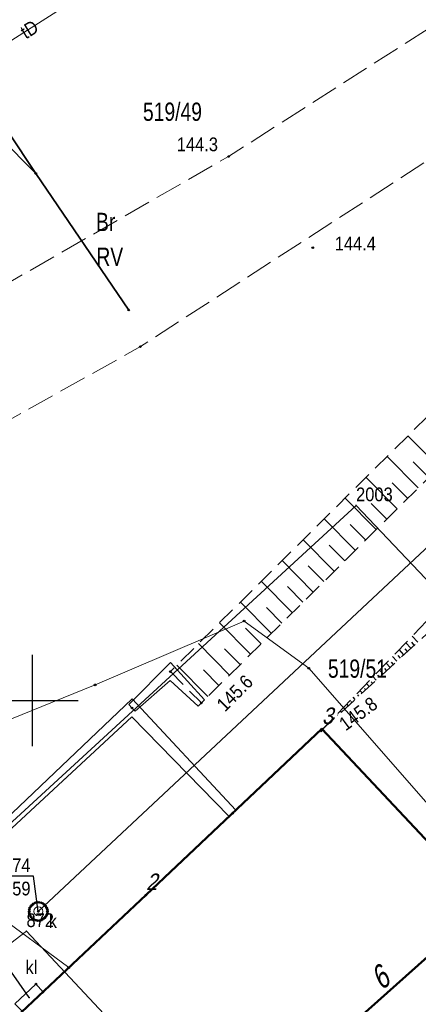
# Model space of a CAD drawing. Header units: metres. Extents: x 5551907 to 5556416, y 5709283 to 5712755.
# Tile 61 of 100: x 5554499 to 5554521, y 5710683 to 5710737. Entities that reach past the tile are written whole.
import ezdxf
from ezdxf.enums import TextEntityAlignment as Align

# ---------------------------------------------------------------- set-up
doc = ezdxf.new("R2010")
doc.units = ezdxf.units.M
for name, pattern in [('1.0_0.5', [1.5, 1, -0.5]), ('1.5_0.5', [2, 1.5, -0.5]), ('219-500', [0])]:
    doc.linetypes.add(name, pattern=pattern)
doc.layers.get('0').update_dxf_attribs({"color": 2, "lineweight": 5})
doc.styles.get("Standard").update_dxf_attribs({"font": 'Working1250', "width": 0.75})
doc.linetypes.add('otdn_500', pattern='A,5,0,[21,ksztalty.shx,S=0.5,R=0,X=0,Y=0]', length=5)

# ---------------------------------------------------------------- blocks, each defined once
blk = doc.blocks.new('PUNKTBUD')
at = {"color": 0}
blk.add_circle((0, 0), 0.045, dxfattribs=at)
blk = doc.blocks.new('203')
at = {"linetype": 'Continuous', "lineweight": 0}
h = blk.add_hatch(color=0, dxfattribs=at)
edge = h.paths.add_edge_path()
edge.add_arc((0, 0), 0.045, 0, 360)
blk = doc.blocks.new('PW01')
at = {"linetype": 'Continuous', "lineweight": 13}
h = blk.add_hatch(color=0, dxfattribs=at)
edge = h.paths.add_edge_path()
edge.add_arc((0, 0), 0.045, 0, 360)
blk = doc.blocks.new('US22')
at = {"color": 0, "linetype": 'Continuous', "lineweight": 13}
blk.add_circle((0, 0), 0.25, dxfattribs=at)
blk = doc.blocks.new('PIKIETAW1891')
at = {"color": 0}
blk.add_circle((0, 0), 0.045, dxfattribs=at)
blk = doc.blocks.new('RAMKA500K')
at = {"color": 0}
for p, q in [((100, 197.5), (100, 202.5)), ((97.5, 200), (102.5, 200))]:
    blk.add_line(p, q, dxfattribs=at)

msp = doc.modelspace()

# ---------------------------------------------------------------- linework, layer by layer
at = {"layer": '000 Inne (niezydentyfikowane)', "color": 7, "linetype": 'CONTINUOUS', "lineweight": 25, "flags": 128}
for points in [[(5554522.26, 5710712.75), (5554520.55, 5710714.48)], [(5554521.11, 5710711.62), (5554519.41, 5710713.34)], [(5554521.69, 5710712.19), (5554520.83, 5710713.05)], [(5554519.96, 5710710.48), (5554518.26, 5710712.2)], [(5554520.54, 5710711.05), (5554519.69, 5710711.91)], [(5554518.82, 5710709.34), (5554517.11, 5710711.06)], [(5554519.39, 5710709.91), (5554518.54, 5710710.77)], [(5554517.67, 5710708.21), (5554515.96, 5710709.93)], [(5554518.24, 5710708.77), (5554517.39, 5710709.63)], [(5554516.52, 5710707.07), (5554514.82, 5710708.79)], [(5554517.09, 5710707.64), (5554516.24, 5710708.5)], [(5554515.37, 5710705.93), (5554513.67, 5710707.65)], [(5554515.95, 5710706.5), (5554515.09, 5710707.36)], [(5554514.23, 5710704.8), (5554512.52, 5710706.52)], [(5554514.8, 5710705.37), (5554513.95, 5710706.23)], [(5554513.08, 5710703.66), (5554511.38, 5710705.38)], [(5554513.65, 5710704.23), (5554512.8, 5710705.09)], [(5554511.93, 5710702.53), (5554510.23, 5710704.25)], [(5554512.51, 5710703.09), (5554511.65, 5710703.95)], [(5554521.09, 5710703.19), (5554520.79, 5710703.52)], [(5554510.78, 5710701.39), (5554509.08, 5710703.11)], [(5554520.71, 5710702.85), (5554520.43, 5710703.15)], [(5554520.9, 5710703.02), (5554520.76, 5710703.18)], [(5554511.36, 5710701.96), (5554510.51, 5710702.82)], [(5554519.95, 5710702.15), (5554519.71, 5710702.41)], [(5554520.14, 5710702.32), (5554520.02, 5710702.46)], [(5554520.33, 5710702.5), (5554520.07, 5710702.78)], [(5554520.52, 5710702.67), (5554520.39, 5710702.82)], [(5554509.6, 5710700.21), (5554507.89, 5710701.93)], [(5554519.57, 5710701.8), (5554519.36, 5710702.04)], [(5554519.76, 5710701.97), (5554519.65, 5710702.1)], [(5554510.2, 5710700.81), (5554509.35, 5710701.67)], [(5554519, 5710701.28), (5554518.91, 5710701.38)], [(5554519.19, 5710701.45), (5554519, 5710701.66)], [(5554519.38, 5710701.63), (5554519.28, 5710701.74)], [(5554518.43, 5710700.76), (5554518.28, 5710700.92)], [(5554518.62, 5710700.93), (5554518.54, 5710701.02)], [(5554518.81, 5710701.1), (5554518.64, 5710701.29)], [(5554517.86, 5710700.23), (5554517.8, 5710700.3)], [(5554518.05, 5710700.41), (5554517.92, 5710700.55)], [(5554518.24, 5710700.58), (5554518.17, 5710700.66)], [(5554517.29, 5710699.71), (5554517.2, 5710699.81)], [(5554517.48, 5710699.89), (5554517.43, 5710699.94)], [(5554517.67, 5710700.06), (5554517.56, 5710700.18)], [(5554516.72, 5710699.19), (5554516.69, 5710699.22)], [(5554516.91, 5710699.36), (5554516.85, 5710699.43)], [(5554517.1, 5710699.54), (5554517.06, 5710699.58)], [(5554516.15, 5710698.67), (5554516.13, 5710698.69)], [(5554516.34, 5710698.84), (5554516.32, 5710698.86)], [(5554516.53, 5710699.02), (5554516.49, 5710699.06)]]:
    msp.add_lwpolyline(points, dxfattribs=at)
at = {"layer": '217-kontur klasyfikacyjny', "color": 3, "linetype": 'CONTINUOUS', "lineweight": 18, "flags": 128}
for points in [[(5554490.49, 5710685.67), (5554517.71, 5710710.67)], [(5554517.71, 5710710.67), (5554535.63, 5710691.83)]]:
    msp.add_lwpolyline(points, dxfattribs=at)
at = {"layer": '218-kontur użytku gruntowego', "color": 3, "linetype": 'CONTINUOUS', "lineweight": 18, "flags": 128}
for points in [[(5554490.49, 5710685.67), (5554517.71, 5710710.67)], [(5554517.71, 5710710.67), (5554490.49, 5710685.67)], [(5554517.71, 5710710.67), (5554535.63, 5710691.83)], [(5554535.63, 5710691.83), (5554517.71, 5710710.67)], [(5554499.66, 5710687.38), (5554492.01, 5710681.55)], [(5554492.01, 5710681.55), (5554499.66, 5710687.38)], [(5554510.51, 5710675.81), (5554499.66, 5710687.38)], [(5554499.66, 5710687.38), (5554510.51, 5710675.81)]]:
    msp.add_lwpolyline(points, dxfattribs=at)
at = {"layer": '219-działka ewidencyjna', "color": 7, "linetype": '219-500', "lineweight": 18, "flags": 128}
for points in [[(5554517.71, 5710710.67), (5554490.49, 5710685.67)], [(5554517.71, 5710710.67), (5554535.63, 5710691.83)], [(5554499.66, 5710687.38), (5554492.01, 5710681.55)], [(5554499.66, 5710687.38), (5554510.51, 5710675.81)]]:
    msp.add_lwpolyline(points, dxfattribs=at)
at = {"layer": '312-budynek ewidencyjny', "color": 7, "linetype": 'CONTINUOUS', "lineweight": 50, "flags": 128}
for points in [[(5554506.21, 5710689.36), (5554515.84, 5710698.44)], [(5554515.84, 5710698.44), (5554524.86, 5710688.86)], [(5554497.51, 5710681.2), (5554506.21, 5710689.36)], [(5554524.86, 5710688.86), (5554514.49, 5710679.62)]]:
    msp.add_lwpolyline(points, dxfattribs=at)
at = {"layer": 'chodnik', "color": 7, "linetype": '1.0_0.5', "lineweight": 18, "flags": 128}
msp.add_lwpolyline([(5554522.43, 5710678.01), (5554526.67, 5710682.37), (5554524.37, 5710684.86), (5554526.54, 5710686.85), (5554525.59, 5710688.04), (5554523.21, 5710685.91), (5554522.47, 5710686.74), (5554517.99, 5710682.74)], close=True, dxfattribs=at)
at = {"layer": 'jezdnia', "color": 7, "linetype": '1.5_0.5', "lineweight": 18, "flags": 128}
msp.add_lwpolyline([(5554531.77, 5710743.2), (5554510.73, 5710729.75), (5554475.99, 5710709.85), (5554447.06, 5710693.26), (5554443.23, 5710699.15), (5554462.23, 5710712.32), (5554460.21, 5710715.22), (5554440.32, 5710701.85), (5554425.74, 5710692.16), (5554418.39, 5710702.98), (5554417.67, 5710704.05), (5554413.74, 5710698.54), (5554422.18, 5710685.91), (5554422.24, 5710683.26), (5554414.67, 5710678.37), (5554411.17, 5710678.91), (5554409.54, 5710677.7), (5554408.06, 5710674.21), (5554399.4, 5710668.24), (5554396.78, 5710667.91), (5554395.38, 5710669.36), (5554394.89, 5710669.03), (5554395.46, 5710668.22), (5554394.01, 5710667.3), (5554393.51, 5710668.1), (5554393.08, 5710667.81), (5554391.94, 5710669.33), (5554375.03, 5710657.88), (5554384.19, 5710648.99), (5554388.23, 5710645.06), (5554389.36, 5710643.96), (5554394.67, 5710650.04), (5554402.1, 5710659.1), (5554430.11, 5710677.61), (5554434.38, 5710680.2), (5554449.14, 5710687.47), (5554480.13, 5710704.87), (5554485.07, 5710707.73), (5554505.9, 5710719.35), (5554533.93, 5710737.49), (5554534.71, 5710737.99), (5554534.52, 5710738.29), (5554532.01, 5710742.81)], close=True, dxfattribs=at)
at = {"layer": 'osadnik  szambo', "color": 34, "linetype": 'CONTINUOUS', "lineweight": 18, "flags": 128}
msp.add_lwpolyline([(5554499.42, 5710683), (5554499.03, 5710683.41), (5554500.18, 5710684.49), (5554500.57, 5710684.06)], close=True, dxfattribs=at)
at = {"layer": 'przewód kanalizacyjny', "color": 34, "linetype": 'CONTINUOUS', "lineweight": 18, "flags": 128}
msp.add_lwpolyline([(5554500.31, 5710688.46), (5554544.09, 5710729.4)], dxfattribs=at)
at = {"layer": 'przewód telekomunikacyjny podziemny', "color": 30, "linetype": 'CONTINUOUS', "lineweight": 18, "flags": 128}
for points in [[(5554421.61, 5710677.39), (5554443.75, 5710698.88), (5554498.46, 5710735.85), (5554525.99, 5710753.39)], [(5554528.93, 5710687.56), (5554526.2, 5710689.26), (5554521.66, 5710694.3), (5554515.12, 5710701.76), (5554511.58, 5710704.34), (5554503.42, 5710700.85), (5554490.15, 5710695.48), (5554481.32, 5710691.84), (5554446.12, 5710675.88), (5554431.39, 5710670.48), (5554417.87, 5710666.92), (5554410.21, 5710663.32), (5554402.11, 5710658.57), (5554399.32, 5710657.24)]]:
    msp.add_lwpolyline(points, dxfattribs=at)
at = {"layer": 'przewód wodociągowy', "color": 5, "linetype": 'CONTINUOUS', "lineweight": 18, "flags": 128}
msp.add_lwpolyline([(5554472.47, 5710714.07), (5554474.7, 5710709.55), (5554489.65, 5710694.48), (5554501.98, 5710685.39)], dxfattribs=at)
at = {"layer": 'rzedna-Atr2', "color": 7, "flags": 128}
for points in [[(5554500.31, 5710688.46), (5554500.04, 5710690.38), (5554497.123, 5710690.38)], [(5554499.81, 5710683.75), (5554497.47, 5710687.07), (5554494.553, 5710687.07)]]:
    msp.add_lwpolyline(points, dxfattribs=at)
at = {"layer": 'skarpa nieumocniona', "color": 7, "linetype": '1.0_0.5', "lineweight": 18, "flags": 128}
for points in [[(5554507.54, 5710701.58), (5554509.24, 5710699.86), (5554530.77, 5710721.18), (5554532.13, 5710725.95)], [(5554507.54, 5710701.58), (5554509.24, 5710699.86), (5554530.77, 5710721.18), (5554532.13, 5710725.95)], [(5554515.78, 5710698.33), (5554539.85, 5710720.37), (5554551.26, 5710708.56), (5554541.84, 5710725.34)], [(5554515.78, 5710698.33), (5554539.85, 5710720.37), (5554551.26, 5710708.56), (5554541.84, 5710725.34)]]:
    msp.add_lwpolyline(points, close=True, dxfattribs=at)
at = {"layer": 'studnia kanalizacyjna', "color": 34, "linetype": 'CONTINUOUS', "lineweight": 18, "flags": 128}
msp.add_lwpolyline([(5554500.81, 5710688.47), (5554500.8, 5710688.37), (5554500.77, 5710688.27), (5554500.71, 5710688.18), (5554500.65, 5710688.1), (5554500.57, 5710688.04), (5554500.47, 5710687.98), (5554500.37, 5710687.96), (5554500.27, 5710687.96), (5554500.17, 5710687.98), (5554500.07, 5710688.02), (5554499.99, 5710688.08), (5554499.91, 5710688.16), (5554499.85, 5710688.25), (5554499.82, 5710688.35), (5554499.81, 5710688.45), (5554499.82, 5710688.55), (5554499.84, 5710688.65), (5554499.9, 5710688.74), (5554499.97, 5710688.82), (5554500.05, 5710688.88), (5554500.15, 5710688.94), (5554500.25, 5710688.96), (5554500.35, 5710688.96), (5554500.45, 5710688.94), (5554500.55, 5710688.9), (5554500.63, 5710688.84), (5554500.7, 5710688.76), (5554500.76, 5710688.67), (5554500.8, 5710688.57)], close=True, dxfattribs=at)
at = {"layer": 'tor', "color": 7, "linetype": 'CONTINUOUS', "lineweight": 35, "flags": 128}
for points in [[(5554494.06, 5710737.99), (5554500.17, 5710728.82)], [(5554492.26, 5710736.78), (5554500.17, 5710728.82)], [(5554500.17, 5710728.82), (5554505.26, 5710721.35)]]:
    msp.add_lwpolyline(points, dxfattribs=at)
at = {"layer": 'ściana oporowa (linia)', "color": 0, "linetype": 'otdn_500', "lineweight": 18}
for p, q in [((5554507.548, 5710702.07), (5554505.268, 5710699.771)), ((5554509.418, 5710700.036), (5554507.548, 5710702.07)), ((5554505.268, 5710699.771), (5554505.44, 5710699.59)), ((5554509.418, 5710700.036), (5554509.24, 5710699.86)), ((5554494.301, 5710688.808), (5554505.427, 5710699.095)), ((5554505.427, 5710699.095), (5554510.769, 5710693.657)), ((5554510.769, 5710693.657), (5554510.95, 5710693.83))]:
    msp.add_line(p, q, dxfattribs=at)
at = {"layer": 'ściana oporowa (linia)', "color": 0, "lineweight": 18}
for p, q in [((5554507.532, 5710701.09), (5554505.612, 5710699.408)), ((5554509.062, 5710699.684), (5554507.532, 5710701.09)), ((5554493.959, 5710689.173), (5554505.453, 5710700.085)), ((5554505.453, 5710700.085), (5554511.131, 5710694.003)), ((5554509.062, 5710699.684), (5554509.24, 5710699.86)), ((5554505.612, 5710699.408), (5554505.44, 5710699.59)), ((5554511.131, 5710694.003), (5554510.95, 5710693.83))]:
    msp.add_line(p, q, dxfattribs=at)

# ---------------------------------------------------------------- block references
at = {"layer": '203-punkt graniczny', "color": 7, "linetype": 'CONTINUOUS', "lineweight": 18}
for p in [(5554517.71, 5710710.67), (5554499.66, 5710687.38)]:
    msp.add_blockref('203', p, dxfattribs=at)
at = {"layer": 'pikieta naturalna', "color": 7, "linetype": 'CONTINUOUS', "lineweight": 13}
for p in [(5554510.73, 5710729.75), (5554515.34, 5710724.76), (5554509.24, 5710699.86), (5554515.78, 5710698.33)]:
    msp.add_blockref('PW01', p, dxfattribs=at)
at = {"layer": 'Punkt budynku', "color": 5, "linetype": 'CONTINUOUS', "lineweight": 18}
for p in [(5554515.84, 5710698.44), (5554506.21, 5710689.36)]:
    msp.add_blockref('PUNKTBUD', p, dxfattribs=at)
at = {"layer": 'Punkt roboczy BDOT GESUT K1', "color": 6, "linetype": 'CONTINUOUS', "lineweight": 18}
for p in [(5554510.73, 5710729.75), (5554510.73, 5710729.75), (5554500.17, 5710728.82), (5554500.17, 5710728.82), (5554500.17, 5710728.82), (5554515.34, 5710724.76), (5554505.26, 5710721.35), (5554505.9, 5710719.35), (5554511.58, 5710704.34), (5554507.54, 5710701.58), (5554507.54, 5710701.58), (5554515.12, 5710701.76), (5554503.42, 5710700.85), (5554509.24, 5710699.86), (5554509.24, 5710699.86), (5554509.24, 5710699.86), (5554505.44, 5710699.59), (5554505.44, 5710699.59), (5554515.78, 5710698.33), (5554515.78, 5710698.33), (5554510.95, 5710693.83), (5554500.05, 5710688.88), (5554500.15, 5710688.94), (5554500.25, 5710688.96), (5554500.35, 5710688.96), (5554500.45, 5710688.94), (5554500.55, 5710688.9), (5554499.81, 5710688.45), (5554499.82, 5710688.55), (5554499.82, 5710688.35), (5554499.84, 5710688.65), (5554499.9, 5710688.74), (5554499.97, 5710688.82), (5554500.31, 5710688.46), (5554500.31, 5710688.46), (5554500.63, 5710688.84), (5554500.7, 5710688.76), (5554500.76, 5710688.67), (5554500.8, 5710688.57), (5554500.8, 5710688.37), (5554500.81, 5710688.47), (5554499.85, 5710688.25), (5554499.91, 5710688.16), (5554499.99, 5710688.08), (5554500.07, 5710688.02), (5554500.17, 5710687.98), (5554500.27, 5710687.96), (5554500.37, 5710687.96), (5554500.47, 5710687.98), (5554500.57, 5710688.04), (5554500.65, 5710688.1), (5554500.71, 5710688.18), (5554500.77, 5710688.27), (5554501.98, 5710685.39), (5554500.18, 5710684.49), (5554500.57, 5710684.06)]:
    msp.add_blockref('PIKIETAW1891', p, dxfattribs=at)
at = {"layer": 'rzedna', "color": 34, "linetype": 'CONTINUOUS', "lineweight": 18}
for p in [(5554500.31, 5710688.46), (5554499.81, 5710683.75)]:
    msp.add_blockref('PW01', p, dxfattribs=at)
at = {"layer": 'Wstawianie ramki sekcyjnej z opisem', "color": 7, "linetype": 'CONTINUOUS', "lineweight": 13}
msp.add_blockref('RAMKA500K', (5554400, 5710500), dxfattribs=at)
msp.add_blockref('RAMKA500K', (5554400, 5710500), dxfattribs=at)
msp.add_blockref('RAMKA500K', (5554400, 5710500), dxfattribs=at)
msp.add_blockref('RAMKA500K', (5554400, 5710500), dxfattribs=at)
at = {"layer": 'właz do komory lub kanału - okrągły', "color": 7, "linetype": 'CONTINUOUS', "lineweight": 18}
msp.add_blockref('US22', (5554500.31, 5710688.46), dxfattribs=at)

# ---------------------------------------------------------------- texts
at = {"layer": '203-punkt graniczny-Atr103', "color": 7, "width": 0.9}
for s, p in [('2003', (5554517.71, 5710710.67)), ('2003', (5554517.71, 5710710.67)), ('872', (5554499.66, 5710687.38)), ('872', (5554499.66, 5710687.38))]:
    msp.add_text(s, height=0.75, dxfattribs=at).set_placement(p, align=Align.BOTTOM_LEFT)
at = {"layer": '209-oznaczenie konturu klasyfikacyjnego', "color": 3, "linetype": 'CONTINUOUS', "lineweight": 18, "width": 0.79}
msp.add_text('RV', height=1, dxfattribs=at).set_placement((5554503.49, 5710724.77), align=Align.TOP_LEFT)
at = {"layer": '210-oznaczenie konturu użytku gruntowego', "color": 3, "linetype": 'CONTINUOUS', "lineweight": 18, "width": 0.79}
msp.add_text('Br', height=1, dxfattribs=at).set_placement((5554503.47, 5710725.67))
at = {"layer": '211-numer działki ewidencyjnej', "color": 7, "linetype": 'CONTINUOUS', "lineweight": 18, "width": 0.79}
for s, p in [('519/49', (5554506.04, 5710731.7)), ('519/51', (5554516.17, 5710701.24))]:
    msp.add_text(s, height=1, dxfattribs=at).set_placement(p)
at = {"layer": '238-Punkt adresowy budynku', "color": 7, "linetype": 'CONTINUOUS', "lineweight": 25, "oblique": 15, "width": 0.79}
msp.add_text('6', height=1.25, rotation=40.382, dxfattribs=at).set_placement((5554519.4, 5710684.34), align=Align.CENTER)
at = {"layer": 'osadnik  szambo-Atr17', "color": 34, "width": 0.9}
msp.add_text('kl', height=0.75, dxfattribs=at).set_placement((5554499.61, 5710685.03))
at = {"layer": 'pikieta naturalna-Atr2', "color": 7, "width": 0.9}
for s, p in [('144.3', (5554507.89, 5710730.04)), ('144.4', (5554516.54, 5710724.61))]:
    msp.add_text(s, height=0.75, dxfattribs=at).set_placement(p)
for s, rotation, p in [('145.6', 45, (5554510.53, 5710699.34)), ('145.8', 36.45, (5554517.14, 5710698.3))]:
    msp.add_text(s, height=0.75, rotation=rotation, dxfattribs=at).set_placement(p)
at = {"layer": 'przewód telekomunikacyjny podziemny-Atr1', "color": 30, "width": 0.9}
msp.add_text('tD', height=0.75, rotation=31.202, dxfattribs=at).set_placement((5554499.43, 5710736.47), align=Align.MIDDLE_LEFT)
at = {"layer": 'Punkt budynku-Atr104', "color": 5, "oblique": 15, "width": 0.9}
for s, p in [('3', (5554515.84, 5710698.44)), ('2', (5554506.21, 5710689.36))]:
    msp.add_text(s, height=0.9, dxfattribs=at).set_placement(p, align=Align.BOTTOM_LEFT)
at = {"layer": 'rzedna-Atr2', "color": 34, "width": 0.9}
msp.add_text('145.74', height=0.75, dxfattribs=at).set_placement((5554497.123, 5710690.388), align=Align.BOTTOM_LEFT)
at = {"layer": 'rzedna-Atr3', "color": 34, "width": 0.9}
msp.add_text('144.59', height=0.75, dxfattribs=at).set_placement((5554497.123, 5710689.112), align=Align.BOTTOM_LEFT)
at = {"layer": 'właz do komory lub kanału - okrągły-Atr17', "color": 7, "width": 0.9}
msp.add_text('k', height=0.75, dxfattribs=at).set_placement((5554500.88, 5710687.55))

doc.saveas('drawing.dxf')
